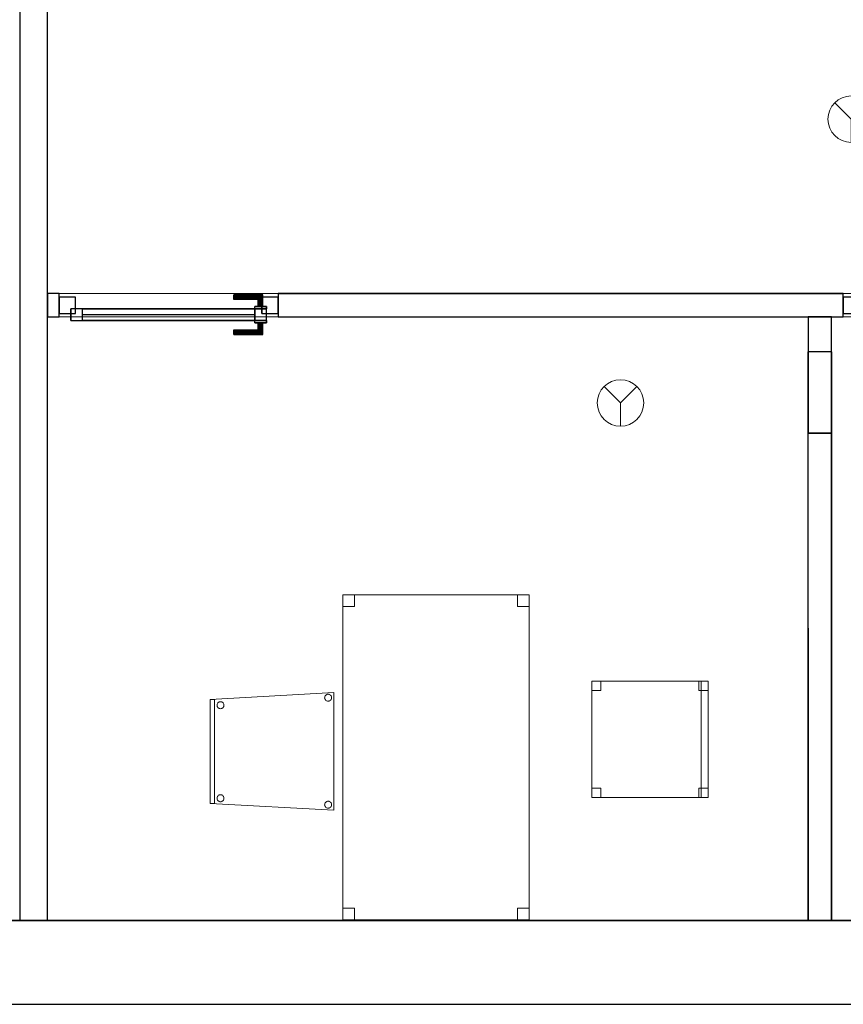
# Model space of a CAD drawing. Header units: metres. Extents: x 391.1 to 430.4, y 12.7 to 28.4.
# Tile 153 of 168: x 411.1 to 414.6, y 12.8 to 17.1. Entities that reach past the tile are written whole.
import ezdxf

# ---------------------------------------------------------------- set-up
doc = ezdxf.new("R2010")
doc.units = ezdxf.units.M
doc.layers.add('01_CARPINTERIA', color=5, linetype='Continuous', lineweight=25, true_color=0x0000ff)
doc.layers.add('01_SUELOS', color=7, linetype='Continuous', lineweight=25, true_color=0x007f00)
for name, color, linetype, lineweight in [('02_MOBILIARIO', 7, 'Continuous', 18), ('A-DETL-____-MBND', 7, 'Continuous', 18), ('A-DETL-GENF-OTLN', 7, 'Continuous', 18), ('A-GENM-____-OTLN', 7, 'Continuous', 18), ('A-WALL-____-MCUT', 7, 'Continuous', 25), ('A-WALL-____-OTLN', 7, 'Continuous', 25)]:
    doc.layers.add(name, color=color, linetype=linetype, lineweight=lineweight)

# ---------------------------------------------------------------- blocks, each defined once
blk = doc.blocks.new('Forma directa - LONDR55-XX_ZZ-ARQ-CAA-M3D-Londres55-155354-02_PCI_P0')
at = {"layer": '01_CARPINTERIA', "color": 161, "true_color": 0xaaaaff}
for p, q in [((0.0663, 0.1587), (0.065, 0.16)), ((0.065, 0.16), (0.065, 0.11)), ((0.065, 0.16), (0.0663, 0.1587)), ((0.19, 0.16), (0.065, 0.16)), ((0.07, 0.155), (0.0663, 0.1587)), ((0.0663, 0.1587), (0.0663, 0.11)), ((0.0663, 0.1587), (0.0663, 0.11)), ((0.0663, 0.1587), (0.07, 0.155)), ((0.19, 0.1587), (0.0663, 0.1587)), ((0.19, 0.1587), (0.0663, 0.1587)), ((0.075, 0.15), (0.07, 0.155)), ((0.07, 0.155), (0.07, 0.11)), ((0.07, 0.155), (0.07, 0.11)), ((0.07, 0.155), (0.075, 0.15)), ((0.19, 0.155), (0.07, 0.155)), ((0.19, 0.155), (0.07, 0.155)), ((0.075, 0.11), (0.075, 0.15)), ((0.075, 0.15), (0.075, 0.11)), ((0.075, 0.15), (0.08, 0.145)), ((0.08, 0.145), (0.075, 0.15)), ((0.075, 0.15), (0.19, 0.15)), ((0.19, 0.15), (0.075, 0.15)), ((0.08, 0.145), (0.08, 0.11)), ((0.08, 0.145), (0.0837, 0.1413)), ((0.0837, 0.1413), (0.08, 0.145)), ((0.08, 0.145), (0.08, 0.11)), ((0.19, 0.145), (0.08, 0.145)), ((0.19, 0.145), (0.08, 0.145)), ((0.0837, 0.1413), (0.0837, 0.11)), ((0.0837, 0.1413), (0.085, 0.14)), ((0.085, 0.14), (0.0837, 0.1413)), ((0.0837, 0.1413), (0.0837, 0.11)), ((0.19, 0.1413), (0.0837, 0.1413)), ((0.19, 0.1413), (0.0837, 0.1413)), ((0.085, 0.14), (0.085, 0.11)), ((0.19, 0.14), (0.085, 0.14)), ((0.19, 0.1587), (0.19, 0.16)), ((0.19, 0.16), (0.19, 0.1587)), ((0.19, 0.155), (0.19, 0.1587)), ((0.19, 0.1587), (0.19, 0.155)), ((0.19, 0.155), (0.19, 0.15)), ((0.19, 0.15), (0.19, 0.155)), ((0.19, 0.15), (0.19, 0.145)), ((0.19, 0.145), (0.19, 0.15)), ((0.19, 0.145), (0.19, 0.1413)), ((0.19, 0.1413), (0.19, 0.145)), ((0.19, 0.1413), (0.19, 0.14)), ((0.19, 0.14), (0.19, 0.1413)), ((0.1, 0.11), (0.05, 0.11)), ((0.05, 0.11), (0.1, 0.11)), ((0.05, 0.11), (0.05, 0.1)), ((0.05, 0.1), (0.05, 0.11)), ((0.1, 0.1), (0.05, 0.1)), ((0.05, 0.1), (0.1, 0.1)), ((0.1, 0.1), (0.05, 0.1)), ((0.05, 0.1), (0.05, 0.05)), ((0.1, 0.1), (0.05, 0.1)), ((0.05, 0.1), (0.05, 0.05)), ((0.0663, 0.11), (0.065, 0.11)), ((0.065, 0.11), (0.0663, 0.11)), ((0.07, 0.11), (0.0663, 0.11)), ((0.0663, 0.11), (0.07, 0.11)), ((0.075, 0.11), (0.07, 0.11)), ((0.07, 0.11), (0.075, 0.11)), ((0.08, 0.11), (0.075, 0.11)), ((0.075, 0.11), (0.08, 0.11)), ((0.08, 0.11), (0.0837, 0.11)), ((0.0837, 0.11), (0.08, 0.11)), ((0.0837, 0.11), (0.085, 0.11)), ((0.085, 0.11), (0.0837, 0.11)), ((0.1, 0.11), (0.1, 0.1)), ((0.1, 0.11), (0.1, 0.1)), ((0.1, 0.05), (0.1, 0.1)), ((0.1, 0.1), (0.1, 0.05)), ((0.1, 0.1), (0.84, 0.1)), ((0.84, 0.1), (0.1, 0.1)), ((0.1, 0.1), (0.1, 0.05)), ((0.1, 0.05), (0.1, 0.1)), ((0.84, 0.1), (0.84, 0.05)), ((0.84, 0.1), (0.84, 0.05)), ((0.89, 0.1), (0.84, 0.1)), ((0.84, 0.1), (0.84, 0.05)), ((0.89, 0.1), (0.84, 0.1)), ((0.84, 0.1), (0.84, 0.05)), ((0.89, 0.05), (0.89, 0.1)), ((0.89, 0.1), (0.89, 0.05)), ((0.07, 0.07), (0, 0.07)), ((0, 0.07), (0, 0)), ((0.07, 0.07), (0, 0.07)), ((0, 0.07), (0, 0)), ((0.05, 0.05), (0.1, 0.05)), ((0.05, 0.05), (0.1, 0.05)), ((0.05, 0.05), (0.1, 0.05)), ((0.1, 0.05), (0.05, 0.05)), ((0.05, 0.05), (0.05, 0.04)), ((0.05, 0.04), (0.05, 0.05)), ((0.07, 0), (0.07, 0.07)), ((0.07, 0.07), (0.07, 0)), ((0.84, 0.075), (0.1, 0.075)), ((0.84, 0.075), (0.1, 0.075)), ((0.1, 0.05), (0.1, 0.04)), ((0.1, 0.05), (0.1, 0.04)), ((0.1, 0.05), (0.84, 0.05)), ((0.84, 0.05), (0.1, 0.05)), ((0.84, 0.05), (0.89, 0.05)), ((0.84, 0.05), (0.89, 0.05)), ((0.94, 0.07), (0.87, 0.07)), ((0.87, 0.07), (0.87, 0)), ((0.94, 0.07), (0.87, 0.07)), ((0.87, 0.07), (0.87, 0)), ((0.94, 0), (0.94, 0.07)), ((0.94, 0.07), (0.94, 0)), ((0, 0), (0.07, 0)), ((0, 0), (0.07, 0)), ((0.05, 0.04), (0.1, 0.04)), ((0.1, 0.04), (0.05, 0.04)), ((0.0663, 0.04), (0.065, 0.04)), ((0.065, 0.04), (0.0663, 0.04)), ((0.065, 0.04), (0.065, -0.01)), ((0.07, 0.04), (0.0663, 0.04)), ((0.0663, 0.04), (0.07, 0.04)), ((0.0663, 0.04), (0.0663, -0.0087)), ((0.0663, 0.04), (0.0663, -0.0087)), ((0.07, 0.04), (0.075, 0.04)), ((0.075, 0.04), (0.07, 0.04)), ((0.07, 0.04), (0.07, -0.005)), ((0.07, 0.04), (0.07, -0.005)), ((0.075, 0), (0.07, -0.005)), ((0.075, 0.04), (0.08, 0.04)), ((0.08, 0.04), (0.075, 0.04)), ((0.075, 0), (0.075, 0.04)), ((0.075, 0.04), (0.075, 0)), ((0.08, 0.005), (0.075, 0)), ((0.075, 0), (0.08, 0.005)), ((0.19, 0), (0.075, 0)), ((0.075, 0), (0.19, 0)), ((0.08, 0.04), (0.0837, 0.04)), ((0.0837, 0.04), (0.08, 0.04)), ((0.08, 0.04), (0.08, 0.005)), ((0.08, 0.04), (0.08, 0.005)), ((0.0837, 0.0087), (0.08, 0.005)), ((0.08, 0.005), (0.0837, 0.0087)), ((0.08, 0.005), (0.19, 0.005)), ((0.08, 0.005), (0.19, 0.005)), ((0.0837, 0.04), (0.085, 0.04)), ((0.085, 0.04), (0.0837, 0.04)), ((0.0837, 0.04), (0.0837, 0.0087)), ((0.0837, 0.04), (0.0837, 0.0087)), ((0.085, 0.01), (0.0837, 0.0087)), ((0.0837, 0.0087), (0.085, 0.01)), ((0.0837, 0.0087), (0.19, 0.0087)), ((0.0837, 0.0087), (0.19, 0.0087)), ((0.085, 0.04), (0.085, 0.01)), ((0.085, 0.01), (0.19, 0.01)), ((0.19, 0.0087), (0.19, 0.01)), ((0.19, 0.01), (0.19, 0.0087)), ((0.19, 0.005), (0.19, 0.0087)), ((0.19, 0.0087), (0.19, 0.005)), ((0.19, 0.005), (0.19, 0)), ((0.19, 0), (0.19, 0.005)), ((0.19, 0), (0.19, -0.005)), ((0.19, -0.005), (0.19, 0)), ((0.87, 0), (0.94, 0)), ((0.87, 0), (0.94, 0)), ((0.065, -0.01), (0.0663, -0.0087)), ((0.0663, -0.0087), (0.065, -0.01)), ((0.065, -0.01), (0.19, -0.01)), ((0.0663, -0.0087), (0.07, -0.005)), ((0.07, -0.005), (0.0663, -0.0087)), ((0.0663, -0.0087), (0.19, -0.0087)), ((0.0663, -0.0087), (0.19, -0.0087)), ((0.07, -0.005), (0.075, 0)), ((0.07, -0.005), (0.19, -0.005)), ((0.07, -0.005), (0.19, -0.005)), ((0.19, -0.005), (0.19, -0.0087)), ((0.19, -0.0087), (0.19, -0.005)), ((0.19, -0.0087), (0.19, -0.01)), ((0.19, -0.01), (0.19, -0.0087))]:
    blk.add_line(p, q, dxfattribs=at)
blk = doc.blocks.new('Forma directa - Porta PB-155355-02_PCI_P0')
blk.add_blockref('Forma directa - LONDR55-XX_ZZ-ARQ-CAA-M3D-Londres55-155354-02_PCI_P0', (0, 0))
blk = doc.blocks.new('Family - Taula 140X80_PB-155376-02_PCI_P0')
at = {"layer": 'A-DETL-____-MBND', "color": 253, "true_color": 0xaaaaaa}
for p, q in [((0, 0), (0, 1.3969)), ((0, 1.3969), (0.8001, 1.3969)), ((0.8001, 1.3969), (0, 1.3969)), ((0, 1.3969), (0, 0)), ((0, 1.3469), (0, 1.3969)), ((0, 1.3969), (0.05, 1.3969)), ((0.05, 1.3969), (0, 1.3969)), ((0, 1.3969), (0, 1.3469)), ((0.05, 1.3969), (0.05, 1.3469)), ((0.05, 1.3469), (0.05, 1.3969)), ((0.7501, 1.3469), (0.7501, 1.3969)), ((0.7501, 1.3969), (0.8001, 1.3969)), ((0.8001, 1.3969), (0.7501, 1.3969)), ((0.7501, 1.3969), (0.7501, 1.3469)), ((0.8001, 1.3969), (0.8001, 0)), ((0.8001, 0), (0.8001, 1.3969)), ((0.8001, 1.3969), (0.8001, 1.3469)), ((0.8001, 1.3469), (0.8001, 1.3969)), ((0.05, 1.3469), (0, 1.3469)), ((0, 1.3469), (0.05, 1.3469)), ((0.8001, 1.3469), (0.7501, 1.3469)), ((0.7501, 1.3469), (0.8001, 1.3469)), ((0, 0), (0, 0.05)), ((0, 0.05), (0.05, 0.05)), ((0.05, 0.05), (0, 0.05)), ((0, 0.05), (0, 0)), ((0.05, 0.05), (0.05, 0)), ((0.05, 0), (0.05, 0.05)), ((0.7501, 0), (0.7501, 0.05)), ((0.7501, 0.05), (0.8001, 0.05)), ((0.8001, 0.05), (0.7501, 0.05)), ((0.7501, 0.05), (0.7501, 0)), ((0.8001, 0.05), (0.8001, 0)), ((0.8001, 0), (0.8001, 0.05)), ((0.05, 0), (0, 0)), ((0, 0), (0.05, 0)), ((0.8001, 0), (0, 0)), ((0, 0), (0.8001, 0)), ((0.8001, 0), (0.7501, 0)), ((0.7501, 0), (0.8001, 0))]:
    blk.add_line(p, q, dxfattribs=at)
blk = doc.blocks.new('Family - Envans PB-155469-02_PCI_P0')
at = {"layer": 'A-WALL-____-OTLN', "color": 253, "true_color": 0xaaaaaa}
for p, q in [((0, 0.1), (0, 0)), ((0, 0.1), (0, 0.0414)), ((1.2571, 0.1), (0, 0.1)), ((0, 0.1), (2.4451, 0.1)), ((0, 0.1), (0, 0)), ((0, 0.1), (2.4451, 0.1)), ((1.2571, 0.1), (2.0951, 0.1)), ((2.4451, 0.1), (2.0951, 0.1)), ((2.0951, 0.1), (2.0951, 0.0001)), ((2.0951, 0.0001), (2.0951, 0.1)), ((2.4451, 0.1), (2.0951, 0.1)), ((2.0951, 0.06), (2.0951, 0.1)), ((2.4451, 0.0001), (2.4451, 0.1)), ((2.4451, 0), (2.4451, 0.1)), ((2.4451, 0), (2.4451, 0.1)), ((2.4451, 0.0001), (2.4451, 0.1)), ((2.0951, 0.0001), (2.0951, 0.06)), ((0, 0.0414), (0, 0)), ((2.0951, 0.0001), (2.4451, 0.0001)), ((2.4451, 0.0001), (2.0951, 0.0001)), ((2.2351, 0.0001), (2.0951, 0.0001)), ((2.4451, 0.0001), (2.2351, 0.0001)), ((2.4451, 0), (2.4451, 0.0001)), ((2.4451, 0), (2.4451, 0)), ((0, 0), (2.4451, 0)), ((0, 0), (1.4336, 0)), ((2.4451, 0), (0, 0)), ((1.4336, 0), (2.4451, 0))]:
    blk.add_line(p, q, dxfattribs=at)
at = {"layer": 'A-WALL-____-OTLN', "color": 253, "lineweight": 18, "true_color": 0xaaaaaa}
blk.add_line((0, 0), (2.4451, 0), dxfattribs=at)
blk = doc.blocks.new('Family - Mampara PB-155515-02_PCI_P0')
at = {"layer": 'A-WALL-____-MCUT', "color": 253, "true_color": 0xaaaaaa}
for p, q in [((3.0419, 0.1), (3.0419, 0)), ((5.4709, 0.1), (3.0419, 0.1)), ((5.4709, 0), (5.4709, 0.1)), ((6.4609, 0.1), (6.4109, 0.1)), ((6.4109, 0.1), (6.4109, 0)), ((6.4609, 0), (6.4609, 0.1)), ((3.0419, 0), (5.4709, 0)), ((6.4109, 0), (6.4609, 0))]:
    blk.add_line(p, q, dxfattribs=at)
at = {"layer": 'A-WALL-____-OTLN', "color": 253, "true_color": 0xaaaaaa}
for p, q in [((3.0419, 0.1), (3.0419, 0)), ((5.4709, 0.1), (3.0419, 0.1)), ((5.4709, 0), (5.4709, 0.1)), ((6.4609, 0.1), (6.4109, 0.1)), ((6.4109, 0.1), (6.4109, 0)), ((6.4609, 0), (6.4609, 0.1)), ((5.4709, 0), (3.0419, 0)), ((6.4109, 0), (6.4609, 0))]:
    blk.add_line(p, q, dxfattribs=at)
at = {"layer": 'A-WALL-____-OTLN', "color": 253, "lineweight": 18, "true_color": 0xaaaaaa}
blk.add_line((-0.0183, 0), (6.4609, 0), dxfattribs=at)
blk = doc.blocks.new('Family - Vano de puerta PB-155517-02_PCI_P0')
at = {"layer": 'A-GENM-____-OTLN', "color": 253, "true_color": 0xaaaaaa}
for p, q in [((414.6255, 15.8957), (414.6255, 15.7957)), ((415.5655, 15.8957), (414.6255, 15.8957)), ((414.6255, 15.8957), (414.6255, 15.7957)), ((414.6255, 15.8957), (415.5655, 15.8957)), ((415.5655, 15.7957), (415.5655, 15.8957)), ((415.5655, 15.8957), (415.5655, 15.7957)), ((414.6255, 15.7957), (415.5655, 15.7957)), ((415.5655, 15.7957), (414.6255, 15.7957))]:
    blk.add_line(p, q, dxfattribs=at)
blk = doc.blocks.new('Family - Vano de puerta PB-155519-02_PCI_P0')
at = {"layer": 'A-GENM-____-OTLN', "color": 253, "true_color": 0xaaaaaa}
for p, q in [((411.2564, 15.8957), (411.2564, 15.7957)), ((412.1964, 15.8957), (411.2564, 15.8957)), ((411.2564, 15.8957), (411.2564, 15.7957)), ((411.2564, 15.8957), (412.1964, 15.8957)), ((412.1964, 15.7957), (412.1964, 15.8957)), ((412.1964, 15.8957), (412.1964, 15.7957)), ((411.2564, 15.7957), (412.1964, 15.7957)), ((412.1964, 15.7957), (411.2564, 15.7957))]:
    blk.add_line(p, q, dxfattribs=at)
blk = doc.blocks.new('Family - Cadira d_Oficina_PA-155594-02_PCI_P0')
at = {"layer": 'A-DETL-____-MBND', "color": 253, "true_color": 0xaaaaaa}
for p, q in [((0, 0), (0, 0.5)), ((0, 0.5), (0.5, 0.5)), ((0.5, 0.5), (0, 0.5)), ((0, 0.5), (0, 0)), ((0, 0.46), (0, 0.5)), ((0, 0.5), (0.04, 0.5)), ((0, 0.5), (0, 0.46)), ((0.04, 0.5), (0, 0.5)), ((0.04, 0.5), (0.04, 0.46)), ((0.04, 0.46), (0.04, 0.5)), ((0.46, 0.46), (0.46, 0.5)), ((0.46, 0.5), (0.5, 0.5)), ((0.46, 0.5), (0.46, 0.46)), ((0.5, 0.5), (0.46, 0.5)), ((0.47, 0), (0.47, 0.5)), ((0.47, 0.5), (0.5, 0.5)), ((0.47, 0.5), (0.47, 0)), ((0.5, 0.5), (0.47, 0.5)), ((0.5, 0.5), (0.5, 0.46)), ((0.5, 0.46), (0.5, 0.5)), ((0.5, 0.5), (0.5, 0)), ((0.5, 0), (0.5, 0.5)), ((0.5, 0.5), (0.5, 0)), ((0.5, 0), (0.5, 0.5)), ((0.04, 0.46), (0, 0.46)), ((0, 0.46), (0.04, 0.46)), ((0.5, 0.46), (0.46, 0.46)), ((0.46, 0.46), (0.5, 0.46)), ((0, 0), (0, 0.04)), ((0, 0.04), (0.04, 0.04)), ((0, 0.04), (0, 0)), ((0.04, 0.04), (0, 0.04)), ((0.5, 0), (0, 0)), ((0, 0), (0.5, 0)), ((0.04, 0), (0, 0)), ((0, 0), (0.04, 0)), ((0.04, 0.04), (0.04, 0)), ((0.04, 0), (0.04, 0.04)), ((0.46, 0), (0.46, 0.04)), ((0.46, 0.04), (0.5, 0.04)), ((0.46, 0.04), (0.46, 0)), ((0.5, 0.04), (0.46, 0.04)), ((0.5, 0), (0.46, 0)), ((0.46, 0), (0.5, 0)), ((0.5, 0), (0.47, 0)), ((0.47, 0), (0.5, 0)), ((0.5, 0.04), (0.5, 0)), ((0.5, 0), (0.5, 0.04))]:
    blk.add_line(p, q, dxfattribs=at)
blk = doc.blocks.new('Family - Cadira confident_PB-155812-02_PCI_P0')
at = {"layer": 'A-DETL-____-MBND', "color": 253, "true_color": 0xaaaaaa}
for p, q in [((0, 0.4765), (0.5326, 0.5065)), ((0.5326, 0.5065), (0, 0.4765)), ((0, 0.4765), (0.02, 0.4765)), ((0, 0.03), (0, 0.4765)), ((0.02, 0.4765), (0, 0.4765)), ((0, 0.4765), (0, 0.03)), ((0, 0.03), (0, 0.4765)), ((0, 0.4765), (0, 0.03)), ((0.02, 0.4765), (0.02, 0.03)), ((0.02, 0.03), (0.02, 0.4765)), ((0.0376, 0.4648), (0.04, 0.4659)), ((0.04, 0.4659), (0.0376, 0.4648)), ((0.04, 0.4659), (0.0425, 0.4666)), ((0.0425, 0.4666), (0.04, 0.4659)), ((0.0425, 0.4666), (0.0451, 0.4668)), ((0.0451, 0.4668), (0.0425, 0.4666)), ((0.0451, 0.4668), (0.0477, 0.4666)), ((0.0477, 0.4666), (0.0451, 0.4668)), ((0.0477, 0.4666), (0.0502, 0.4659)), ((0.0502, 0.4659), (0.0477, 0.4666)), ((0.0502, 0.4659), (0.0526, 0.4648)), ((0.0526, 0.4648), (0.0502, 0.4659)), ((0.4926, 0.4842), (0.4928, 0.4868)), ((0.4928, 0.4868), (0.4926, 0.4842)), ((0.4928, 0.4816), (0.4926, 0.4842)), ((0.4926, 0.4842), (0.4928, 0.4816)), ((0.4928, 0.4868), (0.4935, 0.4893)), ((0.4935, 0.4893), (0.4928, 0.4868)), ((0.4935, 0.4791), (0.4928, 0.4816)), ((0.4928, 0.4816), (0.4935, 0.4791)), ((0.4935, 0.4893), (0.4946, 0.4917)), ((0.4946, 0.4917), (0.4935, 0.4893)), ((0.4946, 0.4768), (0.4935, 0.4791)), ((0.4935, 0.4791), (0.4946, 0.4768)), ((0.4946, 0.4917), (0.4961, 0.4938)), ((0.4961, 0.4938), (0.4946, 0.4917)), ((0.4961, 0.4746), (0.4946, 0.4768)), ((0.4946, 0.4768), (0.4961, 0.4746)), ((0.4961, 0.4938), (0.4979, 0.4957)), ((0.4979, 0.4957), (0.4961, 0.4938)), ((0.4979, 0.4728), (0.4961, 0.4746)), ((0.4961, 0.4746), (0.4979, 0.4728)), ((0.4979, 0.4957), (0.5, 0.4972)), ((0.5, 0.4972), (0.4979, 0.4957)), ((0.5, 0.4713), (0.4979, 0.4728)), ((0.4979, 0.4728), (0.5, 0.4713)), ((0.5, 0.4972), (0.5024, 0.4983)), ((0.5024, 0.4983), (0.5, 0.4972)), ((0.5024, 0.4702), (0.5, 0.4713)), ((0.5, 0.4713), (0.5024, 0.4702)), ((0.5024, 0.4983), (0.5049, 0.4989)), ((0.5049, 0.4989), (0.5024, 0.4983)), ((0.5049, 0.4695), (0.5024, 0.4702)), ((0.5024, 0.4702), (0.5049, 0.4695)), ((0.5049, 0.4989), (0.5075, 0.4992)), ((0.5075, 0.4992), (0.5049, 0.4989)), ((0.5075, 0.4693), (0.5049, 0.4695)), ((0.5049, 0.4695), (0.5075, 0.4693)), ((0.5075, 0.4992), (0.5101, 0.4989)), ((0.5101, 0.4989), (0.5075, 0.4992)), ((0.5101, 0.4695), (0.5075, 0.4693)), ((0.5075, 0.4693), (0.5101, 0.4695)), ((0.5101, 0.4989), (0.5126, 0.4983)), ((0.5126, 0.4983), (0.5101, 0.4989)), ((0.5126, 0.4702), (0.5101, 0.4695)), ((0.5101, 0.4695), (0.5126, 0.4702)), ((0.5126, 0.4983), (0.515, 0.4972)), ((0.515, 0.4972), (0.5126, 0.4983)), ((0.515, 0.4713), (0.5126, 0.4702)), ((0.5126, 0.4702), (0.515, 0.4713)), ((0.515, 0.4972), (0.5171, 0.4957)), ((0.5171, 0.4957), (0.515, 0.4972)), ((0.5171, 0.4728), (0.515, 0.4713)), ((0.515, 0.4713), (0.5171, 0.4728)), ((0.5171, 0.4957), (0.519, 0.4938)), ((0.519, 0.4938), (0.5171, 0.4957)), ((0.519, 0.4746), (0.5171, 0.4728)), ((0.5171, 0.4728), (0.519, 0.4746)), ((0.519, 0.4938), (0.5204, 0.4917)), ((0.5204, 0.4917), (0.519, 0.4938)), ((0.5204, 0.4768), (0.519, 0.4746)), ((0.519, 0.4746), (0.5204, 0.4768)), ((0.5204, 0.4917), (0.5215, 0.4893)), ((0.5215, 0.4893), (0.5204, 0.4917)), ((0.5215, 0.4791), (0.5204, 0.4768)), ((0.5204, 0.4768), (0.5215, 0.4791)), ((0.5215, 0.4893), (0.5222, 0.4868)), ((0.5222, 0.4868), (0.5215, 0.4893)), ((0.5222, 0.4816), (0.5215, 0.4791)), ((0.5215, 0.4791), (0.5222, 0.4816)), ((0.5222, 0.4868), (0.5224, 0.4842)), ((0.5224, 0.4842), (0.5222, 0.4868)), ((0.5224, 0.4842), (0.5222, 0.4816)), ((0.5222, 0.4816), (0.5224, 0.4842)), ((0.5326, 0.5065), (0.5326, 0)), ((0.5326, 0), (0.5326, 0.5065)), ((0.0302, 0.4519), (0.0304, 0.4545)), ((0.0304, 0.4545), (0.0302, 0.4519)), ((0.0304, 0.4493), (0.0302, 0.4519)), ((0.0302, 0.4519), (0.0304, 0.4493)), ((0.0304, 0.4545), (0.0311, 0.457)), ((0.0311, 0.457), (0.0304, 0.4545)), ((0.0311, 0.4468), (0.0304, 0.4493)), ((0.0304, 0.4493), (0.0311, 0.4468)), ((0.0311, 0.457), (0.0322, 0.4593)), ((0.0322, 0.4593), (0.0311, 0.457)), ((0.0322, 0.4444), (0.0311, 0.4468)), ((0.0311, 0.4468), (0.0322, 0.4444)), ((0.0322, 0.4593), (0.0337, 0.4615)), ((0.0337, 0.4615), (0.0322, 0.4593)), ((0.0337, 0.4423), (0.0322, 0.4444)), ((0.0322, 0.4444), (0.0337, 0.4423)), ((0.0337, 0.4615), (0.0355, 0.4633)), ((0.0355, 0.4633), (0.0337, 0.4615)), ((0.0355, 0.4404), (0.0337, 0.4423)), ((0.0337, 0.4423), (0.0355, 0.4404)), ((0.0355, 0.4633), (0.0376, 0.4648)), ((0.0376, 0.4648), (0.0355, 0.4633)), ((0.0376, 0.4389), (0.0355, 0.4404)), ((0.0355, 0.4404), (0.0376, 0.4389)), ((0.04, 0.4378), (0.0376, 0.4389)), ((0.0376, 0.4389), (0.04, 0.4378)), ((0.0425, 0.4372), (0.04, 0.4378)), ((0.04, 0.4378), (0.0425, 0.4372)), ((0.0451, 0.4369), (0.0425, 0.4372)), ((0.0425, 0.4372), (0.0451, 0.4369)), ((0.0477, 0.4372), (0.0451, 0.4369)), ((0.0451, 0.4369), (0.0477, 0.4372)), ((0.0502, 0.4378), (0.0477, 0.4372)), ((0.0477, 0.4372), (0.0502, 0.4378)), ((0.0526, 0.4389), (0.0502, 0.4378)), ((0.0502, 0.4378), (0.0526, 0.4389)), ((0.0526, 0.4648), (0.0547, 0.4633)), ((0.0547, 0.4633), (0.0526, 0.4648)), ((0.0547, 0.4404), (0.0526, 0.4389)), ((0.0526, 0.4389), (0.0547, 0.4404)), ((0.0547, 0.4633), (0.0565, 0.4615)), ((0.0565, 0.4615), (0.0547, 0.4633)), ((0.0565, 0.4423), (0.0547, 0.4404)), ((0.0547, 0.4404), (0.0565, 0.4423)), ((0.0565, 0.4615), (0.058, 0.4593)), ((0.058, 0.4593), (0.0565, 0.4615)), ((0.058, 0.4444), (0.0565, 0.4423)), ((0.0565, 0.4423), (0.058, 0.4444)), ((0.058, 0.4593), (0.0591, 0.457)), ((0.0591, 0.457), (0.058, 0.4593)), ((0.0591, 0.4468), (0.058, 0.4444)), ((0.058, 0.4444), (0.0591, 0.4468)), ((0.0591, 0.457), (0.0598, 0.4545)), ((0.0598, 0.4545), (0.0591, 0.457)), ((0.0598, 0.4493), (0.0591, 0.4468)), ((0.0591, 0.4468), (0.0598, 0.4493)), ((0.0598, 0.4545), (0.06, 0.4519)), ((0.06, 0.4519), (0.0598, 0.4545)), ((0.06, 0.4519), (0.0598, 0.4493)), ((0.0598, 0.4493), (0.06, 0.4519)), ((0.0302, 0.0519), (0.0304, 0.0545)), ((0.0304, 0.0545), (0.0302, 0.0519)), ((0.0304, 0.0493), (0.0302, 0.0519)), ((0.0302, 0.0519), (0.0304, 0.0493)), ((0.0304, 0.0545), (0.0311, 0.057)), ((0.0311, 0.057), (0.0304, 0.0545)), ((0.0311, 0.0468), (0.0304, 0.0493)), ((0.0304, 0.0493), (0.0311, 0.0468)), ((0.0311, 0.057), (0.0322, 0.0593)), ((0.0322, 0.0593), (0.0311, 0.057)), ((0.0322, 0.0444), (0.0311, 0.0468)), ((0.0311, 0.0468), (0.0322, 0.0444)), ((0.0322, 0.0593), (0.0337, 0.0615)), ((0.0337, 0.0615), (0.0322, 0.0593)), ((0.0337, 0.0423), (0.0322, 0.0444)), ((0.0322, 0.0444), (0.0337, 0.0423)), ((0.0337, 0.0615), (0.0355, 0.0633)), ((0.0355, 0.0633), (0.0337, 0.0615)), ((0.0355, 0.0633), (0.0376, 0.0648)), ((0.0376, 0.0648), (0.0355, 0.0633)), ((0.0376, 0.0648), (0.04, 0.0659)), ((0.04, 0.0659), (0.0376, 0.0648)), ((0.04, 0.0659), (0.0425, 0.0666)), ((0.0425, 0.0666), (0.04, 0.0659)), ((0.0425, 0.0666), (0.0451, 0.0668)), ((0.0451, 0.0668), (0.0425, 0.0666)), ((0.0451, 0.0668), (0.0477, 0.0666)), ((0.0477, 0.0666), (0.0451, 0.0668)), ((0.0477, 0.0666), (0.0502, 0.0659)), ((0.0502, 0.0659), (0.0477, 0.0666)), ((0.0502, 0.0659), (0.0526, 0.0648)), ((0.0526, 0.0648), (0.0502, 0.0659)), ((0.0526, 0.0648), (0.0547, 0.0633)), ((0.0547, 0.0633), (0.0526, 0.0648)), ((0.0547, 0.0633), (0.0565, 0.0615)), ((0.0565, 0.0615), (0.0547, 0.0633)), ((0.0565, 0.0615), (0.058, 0.0593)), ((0.058, 0.0593), (0.0565, 0.0615)), ((0.058, 0.0444), (0.0565, 0.0423)), ((0.0565, 0.0423), (0.058, 0.0444)), ((0.058, 0.0593), (0.0591, 0.057)), ((0.0591, 0.057), (0.058, 0.0593)), ((0.0591, 0.0468), (0.058, 0.0444)), ((0.058, 0.0444), (0.0591, 0.0468)), ((0.0591, 0.057), (0.0598, 0.0545)), ((0.0598, 0.0545), (0.0591, 0.057)), ((0.0598, 0.0493), (0.0591, 0.0468)), ((0.0591, 0.0468), (0.0598, 0.0493)), ((0.0598, 0.0545), (0.06, 0.0519)), ((0.06, 0.0519), (0.0598, 0.0545)), ((0.06, 0.0519), (0.0598, 0.0493)), ((0.0598, 0.0493), (0.06, 0.0519)), ((0.02, 0.03), (0, 0.03)), ((0, 0.03), (0.02, 0.03)), ((0.5326, 0), (0, 0.03)), ((0, 0.03), (0.5326, 0)), ((0.0355, 0.0404), (0.0337, 0.0423)), ((0.0337, 0.0423), (0.0355, 0.0404)), ((0.0376, 0.0389), (0.0355, 0.0404)), ((0.0355, 0.0404), (0.0376, 0.0389)), ((0.04, 0.0378), (0.0376, 0.0389)), ((0.0376, 0.0389), (0.04, 0.0378)), ((0.0425, 0.0372), (0.04, 0.0378)), ((0.04, 0.0378), (0.0425, 0.0372)), ((0.0451, 0.0369), (0.0425, 0.0372)), ((0.0425, 0.0372), (0.0451, 0.0369)), ((0.0477, 0.0372), (0.0451, 0.0369)), ((0.0451, 0.0369), (0.0477, 0.0372)), ((0.0502, 0.0378), (0.0477, 0.0372)), ((0.0477, 0.0372), (0.0502, 0.0378)), ((0.0526, 0.0389), (0.0502, 0.0378)), ((0.0502, 0.0378), (0.0526, 0.0389)), ((0.0547, 0.0404), (0.0526, 0.0389)), ((0.0526, 0.0389), (0.0547, 0.0404)), ((0.0565, 0.0423), (0.0547, 0.0404)), ((0.0547, 0.0404), (0.0565, 0.0423)), ((0.4926, 0.0242), (0.4928, 0.0268)), ((0.4928, 0.0268), (0.4926, 0.0242)), ((0.4928, 0.0216), (0.4926, 0.0242)), ((0.4926, 0.0242), (0.4928, 0.0216)), ((0.4928, 0.0268), (0.4935, 0.0293)), ((0.4935, 0.0293), (0.4928, 0.0268)), ((0.4935, 0.0191), (0.4928, 0.0216)), ((0.4928, 0.0216), (0.4935, 0.0191)), ((0.4935, 0.0293), (0.4946, 0.0317)), ((0.4946, 0.0317), (0.4935, 0.0293)), ((0.4946, 0.0168), (0.4935, 0.0191)), ((0.4935, 0.0191), (0.4946, 0.0168)), ((0.4946, 0.0317), (0.4961, 0.0338)), ((0.4961, 0.0338), (0.4946, 0.0317)), ((0.4961, 0.0146), (0.4946, 0.0168)), ((0.4946, 0.0168), (0.4961, 0.0146)), ((0.4961, 0.0338), (0.4979, 0.0357)), ((0.4979, 0.0357), (0.4961, 0.0338)), ((0.4979, 0.0128), (0.4961, 0.0146)), ((0.4961, 0.0146), (0.4979, 0.0128)), ((0.4979, 0.0357), (0.5, 0.0372)), ((0.5, 0.0372), (0.4979, 0.0357)), ((0.5, 0.0113), (0.4979, 0.0128)), ((0.4979, 0.0128), (0.5, 0.0113)), ((0.5, 0.0372), (0.5024, 0.0383)), ((0.5024, 0.0383), (0.5, 0.0372)), ((0.5024, 0.0102), (0.5, 0.0113)), ((0.5, 0.0113), (0.5024, 0.0102)), ((0.5024, 0.0383), (0.5049, 0.0389)), ((0.5049, 0.0389), (0.5024, 0.0383)), ((0.5049, 0.0095), (0.5024, 0.0102)), ((0.5024, 0.0102), (0.5049, 0.0095)), ((0.5049, 0.0389), (0.5075, 0.0392)), ((0.5075, 0.0392), (0.5049, 0.0389)), ((0.5075, 0.0093), (0.5049, 0.0095)), ((0.5049, 0.0095), (0.5075, 0.0093)), ((0.5075, 0.0392), (0.5101, 0.0389)), ((0.5101, 0.0389), (0.5075, 0.0392)), ((0.5101, 0.0095), (0.5075, 0.0093)), ((0.5075, 0.0093), (0.5101, 0.0095)), ((0.5101, 0.0389), (0.5126, 0.0383)), ((0.5126, 0.0383), (0.5101, 0.0389)), ((0.5126, 0.0102), (0.5101, 0.0095)), ((0.5101, 0.0095), (0.5126, 0.0102)), ((0.5126, 0.0383), (0.515, 0.0372)), ((0.515, 0.0372), (0.5126, 0.0383)), ((0.515, 0.0113), (0.5126, 0.0102)), ((0.5126, 0.0102), (0.515, 0.0113)), ((0.515, 0.0372), (0.5171, 0.0357)), ((0.5171, 0.0357), (0.515, 0.0372)), ((0.5171, 0.0128), (0.515, 0.0113)), ((0.515, 0.0113), (0.5171, 0.0128)), ((0.5171, 0.0357), (0.519, 0.0338)), ((0.519, 0.0338), (0.5171, 0.0357)), ((0.519, 0.0146), (0.5171, 0.0128)), ((0.5171, 0.0128), (0.519, 0.0146)), ((0.519, 0.0338), (0.5204, 0.0317)), ((0.5204, 0.0317), (0.519, 0.0338)), ((0.5204, 0.0168), (0.519, 0.0146)), ((0.519, 0.0146), (0.5204, 0.0168)), ((0.5204, 0.0317), (0.5215, 0.0293)), ((0.5215, 0.0293), (0.5204, 0.0317)), ((0.5215, 0.0191), (0.5204, 0.0168)), ((0.5204, 0.0168), (0.5215, 0.0191)), ((0.5215, 0.0293), (0.5222, 0.0268)), ((0.5222, 0.0268), (0.5215, 0.0293)), ((0.5222, 0.0216), (0.5215, 0.0191)), ((0.5215, 0.0191), (0.5222, 0.0216)), ((0.5222, 0.0268), (0.5224, 0.0242)), ((0.5224, 0.0242), (0.5222, 0.0268)), ((0.5224, 0.0242), (0.5222, 0.0216)), ((0.5222, 0.0216), (0.5224, 0.0242))]:
    blk.add_line(p, q, dxfattribs=at)
blk = doc.blocks.new('Family - Mampara PB-155821-02_PCI_P0')
at = {"layer": 'A-WALL-____-MCUT', "color": 253, "true_color": 0xaaaaaa}
for p, q in [((0, 0.1), (0, 0)), ((0.5, 0.1), (0, 0.1)), ((0.5, 0), (0.5, 0.1)), ((0, 0), (0.5, 0))]:
    blk.add_line(p, q, dxfattribs=at)
at = {"layer": 'A-WALL-____-OTLN', "color": 253, "true_color": 0xaaaaaa}
for p, q in [((0, 0.1), (0, 0)), ((0.5, 0.1), (0, 0.1)), ((0.5, 0), (0.5, 0.1)), ((0, 0), (0.5, 0))]:
    blk.add_line(p, q, dxfattribs=at)
at = {"layer": 'A-WALL-____-OTLN', "color": 253, "lineweight": 18, "true_color": 0xaaaaaa}
blk.add_line((0, 0), (0.5, 0), dxfattribs=at)
blk = doc.blocks.new('Family - Mur PB-155836-02_PCI_P0')
at = {"layer": 'A-WALL-____-MCUT', "color": 253, "true_color": 0xaaaaaa}
for p, q in [((22.9756, 0.36), (0, 0.36)), ((0, 0), (22.901, 0))]:
    blk.add_line(p, q, dxfattribs=at)
at = {"layer": 'A-WALL-____-OTLN', "color": 253, "true_color": 0xaaaaaa}
for p, q in [((22.9756, 0.36), (0, 0.36)), ((0, 0), (22.901, 0))]:
    blk.add_line(p, q, dxfattribs=at)
at = {"layer": 'A-WALL-____-OTLN', "color": 253, "lineweight": 18, "true_color": 0xaaaaaa}
blk.add_line((0, 0), (22.901, 0), dxfattribs=at)
blk = doc.blocks.new('Forma directa - LONDR55-XX_ZZ-ARQ-CAA-M3D-Londres55-155926-02_PCI_P0')
at = {"layer": '01_CARPINTERIA', "color": 161, "true_color": 0xaaaaff}
for p, q in [((0.0663, 0.1587), (0.065, 0.16)), ((0.065, 0.16), (0.065, 0.11)), ((0.065, 0.16), (0.0663, 0.1587)), ((0.19, 0.16), (0.065, 0.16)), ((0.07, 0.155), (0.0663, 0.1587)), ((0.0663, 0.1587), (0.0663, 0.11)), ((0.0663, 0.1587), (0.0663, 0.11)), ((0.0663, 0.1587), (0.07, 0.155)), ((0.19, 0.1587), (0.0663, 0.1587)), ((0.19, 0.1587), (0.0663, 0.1587)), ((0.075, 0.15), (0.07, 0.155)), ((0.07, 0.155), (0.07, 0.11)), ((0.07, 0.155), (0.07, 0.11)), ((0.07, 0.155), (0.075, 0.15)), ((0.19, 0.155), (0.07, 0.155)), ((0.19, 0.155), (0.07, 0.155)), ((0.075, 0.11), (0.075, 0.15)), ((0.075, 0.15), (0.075, 0.11)), ((0.075, 0.15), (0.08, 0.145)), ((0.08, 0.145), (0.075, 0.15)), ((0.075, 0.15), (0.19, 0.15)), ((0.19, 0.15), (0.075, 0.15)), ((0.08, 0.145), (0.08, 0.11)), ((0.08, 0.145), (0.0837, 0.1413)), ((0.0837, 0.1413), (0.08, 0.145)), ((0.08, 0.145), (0.08, 0.11)), ((0.19, 0.145), (0.08, 0.145)), ((0.19, 0.145), (0.08, 0.145)), ((0.0837, 0.1413), (0.0837, 0.11)), ((0.0837, 0.1413), (0.085, 0.14)), ((0.085, 0.14), (0.0837, 0.1413)), ((0.0837, 0.1413), (0.0837, 0.11)), ((0.19, 0.1413), (0.0837, 0.1413)), ((0.19, 0.1413), (0.0837, 0.1413)), ((0.085, 0.14), (0.085, 0.11)), ((0.19, 0.14), (0.085, 0.14)), ((0.19, 0.1587), (0.19, 0.16)), ((0.19, 0.16), (0.19, 0.1587)), ((0.19, 0.155), (0.19, 0.1587)), ((0.19, 0.1587), (0.19, 0.155)), ((0.19, 0.155), (0.19, 0.15)), ((0.19, 0.15), (0.19, 0.155)), ((0.19, 0.15), (0.19, 0.145)), ((0.19, 0.145), (0.19, 0.15)), ((0.19, 0.145), (0.19, 0.1413)), ((0.19, 0.1413), (0.19, 0.145)), ((0.19, 0.1413), (0.19, 0.14)), ((0.19, 0.14), (0.19, 0.1413)), ((0.1, 0.11), (0.05, 0.11)), ((0.05, 0.11), (0.1, 0.11)), ((0.05, 0.11), (0.05, 0.1)), ((0.05, 0.1), (0.05, 0.11)), ((0.1, 0.1), (0.05, 0.1)), ((0.05, 0.1), (0.05, 0.05)), ((0.1, 0.1), (0.05, 0.1)), ((0.05, 0.1), (0.05, 0.05)), ((0.1, 0.1), (0.05, 0.1)), ((0.05, 0.1), (0.1, 0.1)), ((0.0663, 0.11), (0.065, 0.11)), ((0.065, 0.11), (0.0663, 0.11)), ((0.07, 0.11), (0.0663, 0.11)), ((0.0663, 0.11), (0.07, 0.11)), ((0.075, 0.11), (0.07, 0.11)), ((0.07, 0.11), (0.075, 0.11)), ((0.08, 0.11), (0.075, 0.11)), ((0.075, 0.11), (0.08, 0.11)), ((0.08, 0.11), (0.0837, 0.11)), ((0.0837, 0.11), (0.08, 0.11)), ((0.0837, 0.11), (0.085, 0.11)), ((0.085, 0.11), (0.0837, 0.11)), ((0.1, 0.11), (0.1, 0.1)), ((0.1, 0.11), (0.1, 0.1)), ((0.1, 0.1), (0.84, 0.1)), ((0.84, 0.1), (0.1, 0.1)), ((0.1, 0.1), (0.1, 0.05)), ((0.1, 0.05), (0.1, 0.1)), ((0.1, 0.05), (0.1, 0.1)), ((0.1, 0.1), (0.1, 0.05)), ((0.89, 0.1), (0.84, 0.1)), ((0.84, 0.1), (0.84, 0.05)), ((0.89, 0.1), (0.84, 0.1)), ((0.84, 0.1), (0.84, 0.05)), ((0.84, 0.1), (0.84, 0.05)), ((0.84, 0.1), (0.84, 0.05)), ((0.89, 0.05), (0.89, 0.1)), ((0.89, 0.1), (0.89, 0.05)), ((0.07, 0.07), (0, 0.07)), ((0, 0.07), (0, 0)), ((0.07, 0.07), (0, 0.07)), ((0, 0.07), (0, 0)), ((0.05, 0.05), (0.1, 0.05)), ((0.1, 0.05), (0.05, 0.05)), ((0.05, 0.05), (0.05, 0.04)), ((0.05, 0.04), (0.05, 0.05)), ((0.05, 0.05), (0.1, 0.05)), ((0.05, 0.05), (0.1, 0.05)), ((0.07, 0), (0.07, 0.07)), ((0.07, 0.07), (0.07, 0)), ((0.84, 0.075), (0.1, 0.075)), ((0.84, 0.075), (0.1, 0.075)), ((0.1, 0.05), (0.1, 0.04)), ((0.1, 0.05), (0.1, 0.04)), ((0.1, 0.05), (0.84, 0.05)), ((0.84, 0.05), (0.1, 0.05)), ((0.84, 0.05), (0.89, 0.05)), ((0.84, 0.05), (0.89, 0.05)), ((0.94, 0.07), (0.87, 0.07)), ((0.87, 0.07), (0.87, 0)), ((0.94, 0.07), (0.87, 0.07)), ((0.87, 0.07), (0.87, 0)), ((0.94, 0), (0.94, 0.07)), ((0.94, 0.07), (0.94, 0)), ((0, 0), (0.07, 0)), ((0, 0), (0.07, 0)), ((0.05, 0.04), (0.1, 0.04)), ((0.1, 0.04), (0.05, 0.04)), ((0.0663, 0.04), (0.065, 0.04)), ((0.065, 0.04), (0.0663, 0.04)), ((0.065, 0.04), (0.065, -0.01)), ((0.07, 0.04), (0.0663, 0.04)), ((0.0663, 0.04), (0.07, 0.04)), ((0.0663, 0.04), (0.0663, -0.0087)), ((0.0663, 0.04), (0.0663, -0.0087)), ((0.07, 0.04), (0.075, 0.04)), ((0.075, 0.04), (0.07, 0.04)), ((0.07, 0.04), (0.07, -0.005)), ((0.07, 0.04), (0.07, -0.005)), ((0.075, 0), (0.07, -0.005)), ((0.075, 0.04), (0.08, 0.04)), ((0.08, 0.04), (0.075, 0.04)), ((0.075, 0), (0.075, 0.04)), ((0.075, 0.04), (0.075, 0)), ((0.08, 0.005), (0.075, 0)), ((0.075, 0), (0.08, 0.005)), ((0.19, 0), (0.075, 0)), ((0.075, 0), (0.19, 0)), ((0.08, 0.04), (0.0837, 0.04)), ((0.0837, 0.04), (0.08, 0.04)), ((0.08, 0.04), (0.08, 0.005)), ((0.08, 0.04), (0.08, 0.005)), ((0.0837, 0.0087), (0.08, 0.005)), ((0.08, 0.005), (0.0837, 0.0087)), ((0.08, 0.005), (0.19, 0.005)), ((0.08, 0.005), (0.19, 0.005)), ((0.0837, 0.04), (0.085, 0.04)), ((0.085, 0.04), (0.0837, 0.04)), ((0.0837, 0.04), (0.0837, 0.0087)), ((0.0837, 0.04), (0.0837, 0.0087)), ((0.085, 0.01), (0.0837, 0.0087)), ((0.0837, 0.0087), (0.085, 0.01)), ((0.0837, 0.0087), (0.19, 0.0087)), ((0.0837, 0.0087), (0.19, 0.0087)), ((0.085, 0.04), (0.085, 0.01)), ((0.085, 0.01), (0.19, 0.01)), ((0.19, 0.0087), (0.19, 0.01)), ((0.19, 0.01), (0.19, 0.0087)), ((0.19, 0.005), (0.19, 0.0087)), ((0.19, 0.0087), (0.19, 0.005)), ((0.19, 0.005), (0.19, 0)), ((0.19, 0), (0.19, 0.005)), ((0.19, 0), (0.19, -0.005)), ((0.19, -0.005), (0.19, 0)), ((0.87, 0), (0.94, 0)), ((0.87, 0), (0.94, 0)), ((0.065, -0.01), (0.0663, -0.0087)), ((0.0663, -0.0087), (0.065, -0.01)), ((0.065, -0.01), (0.19, -0.01)), ((0.0663, -0.0087), (0.07, -0.005)), ((0.07, -0.005), (0.0663, -0.0087)), ((0.0663, -0.0087), (0.19, -0.0087)), ((0.0663, -0.0087), (0.19, -0.0087)), ((0.07, -0.005), (0.075, 0)), ((0.07, -0.005), (0.19, -0.005)), ((0.07, -0.005), (0.19, -0.005)), ((0.19, -0.005), (0.19, -0.0087)), ((0.19, -0.0087), (0.19, -0.005)), ((0.19, -0.0087), (0.19, -0.01)), ((0.19, -0.01), (0.19, -0.0087))]:
    blk.add_line(p, q, dxfattribs=at)
blk = doc.blocks.new('Forma directa - Porta PB-155927-02_PCI_P0')
blk.add_blockref('Forma directa - LONDR55-XX_ZZ-ARQ-CAA-M3D-Londres55-155926-02_PCI_P0', (0, 0))
blk = doc.blocks.new('Family - Envans PB-155945-02_PCI_P0')
at = {"layer": 'A-WALL-____-MCUT', "color": 253, "true_color": 0xaaaaaa}
for p, q in [((6.9002, 0.12), (0, 0.12)), ((0, 0.12), (0, 0)), ((0, 0), (6.9002, 0))]:
    blk.add_line(p, q, dxfattribs=at)
at = {"layer": 'A-WALL-____-OTLN', "color": 253, "true_color": 0xaaaaaa}
for p, q in [((6.9002, 0.12), (0, 0.12)), ((0, 0.12), (0, 0)), ((0, 0), (6.9002, 0))]:
    blk.add_line(p, q, dxfattribs=at)
at = {"layer": 'A-WALL-____-OTLN', "color": 253, "lineweight": 18, "true_color": 0xaaaaaa}
blk.add_line((0, 0), (6.9002, 0), dxfattribs=at)
blk = doc.blocks.new('Family - LONDR55-XX_ZZ-ARQ-CAA-M3D-Londres55-155971-02_PCI_P0')
at = {"layer": '01_SUELOS', "color": 9, "true_color": 0xaad4aa}
for p, q in [((1.4973, 0), (20.338, 0)), ((1.4973, 0), (20.338, 0)), ((1.4973, 0), (20.338, 0)), ((20.338, 0), (1.4973, 0))]:
    blk.add_line(p, q, dxfattribs=at)
blk = doc.blocks.new('LONDR55-XX_ZZ-ARQ-CAA-M3D-Londres55_ifc-1-02_PCI_P0')
at = {"layer": '01_CARPINTERIA', "color": 253, "lineweight": 18, "true_color": 0xaaaaaa, "rotation": 180}
for name, p in [('Forma directa - Porta PB-155927-02_PCI_P0', (412.1964, 15.8807)), ('Forma directa - Porta PB-155355-02_PCI_P0', (415.5655, 15.8807))]:
    blk.add_blockref(name, p, dxfattribs=at)
at = {"layer": '01_SUELOS', "color": 253, "lineweight": 18, "true_color": 0xaaaaaa}
blk.add_blockref('Family - LONDR55-XX_ZZ-ARQ-CAA-M3D-Londres55-155971-02_PCI_P0', (397.3291, 13.2006), dxfattribs=at)
at = {"layer": '02_MOBILIARIO', "color": 253, "lineweight": 18, "true_color": 0xaaaaaa}
for name, p in [('Family - Taula 140X80_PB-155376-02_PCI_P0', (412.4749, 13.2037)), ('Family - Cadira d_Oficina_PA-155594-02_PCI_P0', (413.5443, 13.7291)), ('Family - Cadira confident_PB-155812-02_PCI_P0', (411.9042, 13.6745))]:
    blk.add_blockref(name, p, dxfattribs=at)
at = {"layer": 'A-GENM-____-OTLN', "color": 253, "lineweight": 18, "true_color": 0xaaaaaa}
for name in ['Family - Vano de puerta PB-155519-02_PCI_P0', 'Family - Vano de puerta PB-155517-02_PCI_P0']:
    blk.add_blockref(name, (0, 0), dxfattribs=at)
at = {"layer": 'A-WALL-____-OTLN', "color": 253, "lineweight": 18, "true_color": 0xaaaaaa}
for name, p, rotation in [('Family - Envans PB-155945-02_PCI_P0', (411.2064, 13.2006), 90), ('Family - Mampara PB-155515-02_PCI_P0', (417.6674, 15.8957), 180), ('Family - Mampara PB-155821-02_PCI_P0', (414.5745, 15.2957), 90.01133880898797), ('Family - Envans PB-155469-02_PCI_P0', (414.575, 13.2006), 90.0113330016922)]:
    blk.add_blockref(name, p, dxfattribs=dict(at, rotation=rotation))
blk.add_blockref('Family - Mur PB-155836-02_PCI_P0', (400.7564, 12.8406), dxfattribs=at)
blk = doc.blocks.new('ZYR_12_01_08 Detectors - 01 Detector Òptic-539619-02_PCI_P0')
at = {"layer": 'A-DETL-GENF-OTLN', "color": 1, "true_color": 0xff0000}
for q in [(-0.0707, 0.0707), (0.0707, 0.0707), (0, -0.1)]:
    blk.add_line((0, 0), q, dxfattribs=at)
blk.add_circle((0, 0), 0.1, dxfattribs=at)

msp = doc.modelspace()

# ---------------------------------------------------------------- block references
at = {"lineweight": 5}
msp.add_blockref('LONDR55-XX_ZZ-ARQ-CAA-M3D-Londres55_ifc-1-02_PCI_P0', (0, 0), dxfattribs=at)
at = {"layer": 'A-DETL-GENF-OTLN', "color": 1, "true_color": 0xff0000}
for p in [(414.6594, 16.6457), (413.6682, 15.4257)]:
    msp.add_blockref('ZYR_12_01_08 Detectors - 01 Detector Òptic-539619-02_PCI_P0', p, dxfattribs=at)

doc.saveas('drawing.dxf')
